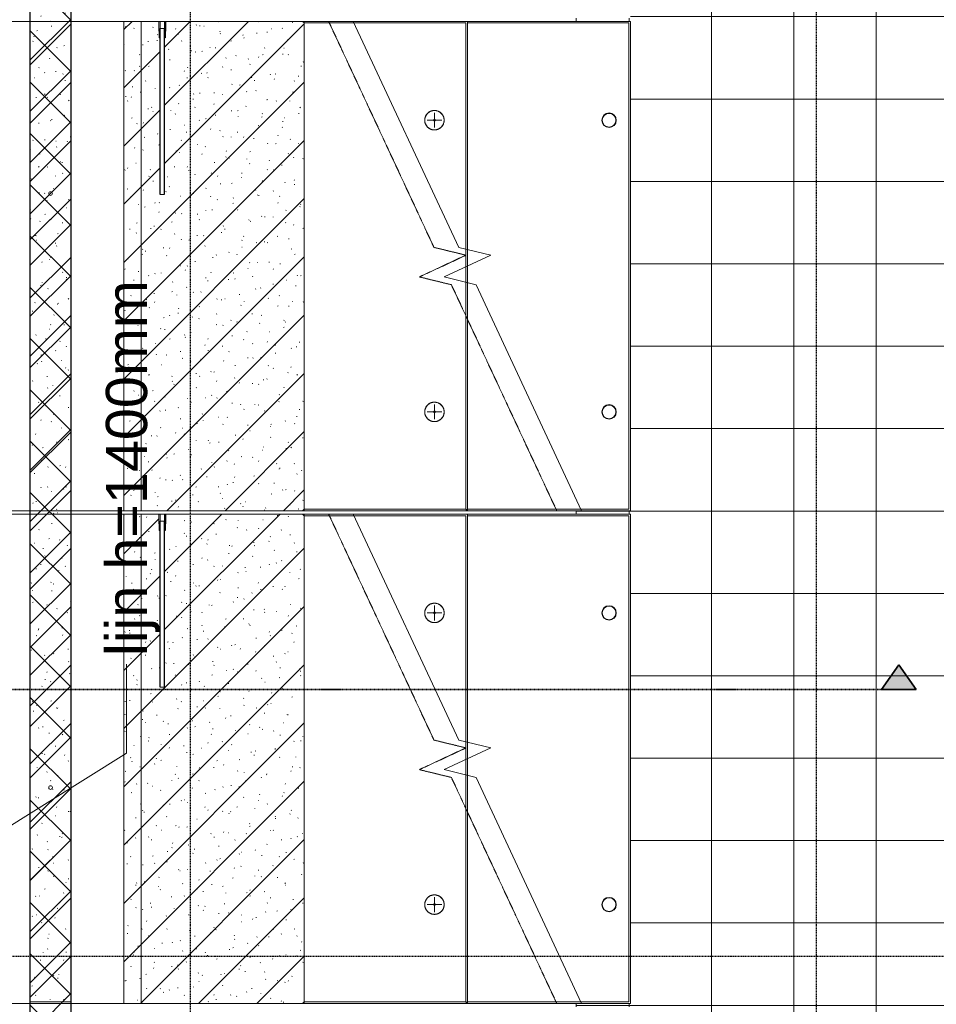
# Model space of a CAD drawing. Header units: millimetres. Extents: x -80560 to 110805, y -11020 to 52719.
# Tile 132 of 152: x 98657 to 104221, y 22310 to 28285. Entities that reach past the tile are written whole.
import ezdxf

# ---------------------------------------------------------------- set-up
doc = ezdxf.new("R2010")
doc.units = ezdxf.units.MM
for name, pattern in [('CENTER2', [20, 8, -4, 4, -4]), ('DASHDOT2', [8, 4, -2, 0, -2]), ('HIDDEN2', [4.5, 3, -1.5])]:
    doc.linetypes.add(name, pattern=pattern)
for name, color, linetype, lineweight in [('A-FLOR', 192, 'Continuous', 18), ('A-FLOR-PATT', 8, 'Continuous', 18), ('A-GENM', 13, 'Continuous', 18), ('A-WALL', 113, 'Continuous', 35), ('A-WALL-PATT', 111, 'Continuous', 35), ('G-ANNO-SYMB', 111, 'Continuous', 9), ('G-ANNO-TEXT', 231, 'Continuous', 9), ('S-FSTN', 2, 'Continuous', 18), ('S-GRID', 1, 'Continuous', 9), ('S-STRS', 31, 'Continuous', 18), ('S-STRS-MBND', 31, 'HIDDEN2', 18)]:
    doc.layers.add(name, color=color, linetype=linetype, lineweight=lineweight)
doc.styles.add('Arial_8', font='arial.ttf', dxfattribs={"height": 250})
pattern_1 = [(45, (0, 0), (-176.7767, 176.7767), []), (17, (0, 0), (51.37877, 156.87645), [3.353, -159.647, 3.353, -88.647, -134]), (17, (0, 0), (51.37877, 156.87645), [-255, 3.353, -130.647]), (48, (0, 0), (-36.014, 160.26226), [3.353, -158.647, 3.353, -160.647, -132]), (48, (0, 0), (-36.014, 160.26226), [-326, 3.353, -128.647]), (71, (0, 0), (-94.825, 133.12483), [3.353, -156.647, 3.353, -87.247, -131]), (71, (0, 0), (-94.825, 133.12483), [-250.6, 3.353, -127.647])]

# ---------------------------------------------------------------- blocks, each defined once
blk = doc.blocks.new('Leonardo College_EHA_1489_R18_CF_situatie_2020_rvt-1-DO_00 begane grond')
at = {"layer": 'A-FLOR-PATT', "lineweight": 9}
h = blk.add_hatch(dxfattribs=at)
h.set_pattern_fill('FP_24', color=43, style=0, pattern_type=2)
h.set_pattern_definition([(90, (80856.4, 25803.17), (-500, 3e-14), []), (180, (80856.4, 25803.17), (-6e-14, -500), [])])
h.paths.add_polyline_path([(78899, 37450), (78899, 37460), (78652, 37460), (78652, 37450), (78887, 37450)], flags=0)
h.paths.add_polyline_path([(78899, 35650), (78652, 35650), (78652, 35640), (78899, 35640)], flags=0)
h.paths.add_polyline_path([(77510, 6923), (82770.3, 6923), (82770.3, 48100), (78587.7, 48361), (78587.7, 48216), (79016, 48216), (79016, 46000), (78899, 46000), (78899, 46010), (78875, 46010), (78875, 43290), (78899, 43290), (78899, 43300), (79016, 43300), (79016, 41500), (78899, 41500), (78899, 41510), (78875, 41510), (78875, 40590), (78887, 40590), (78887, 40600), (79004, 40600), (79004, 39700), (78887, 39700), (78887, 39710), (78875, 39710), (78875, 37890), (78899, 37890), (78899, 37900), (79016, 37900), (79016, 37450), (78899, 37450), (78899, 35650), (79016, 35650), (79016, 34624), (77470, 34624), (77470, 31285), (77139.7, 31285), (77140, 31265), (77470, 31265), (77470, 28295), (77139.7, 28295), (77139.7, 28275), (77470, 28275), (77470, 25305), (77139.7, 25305), (77139.7, 25285), (77470, 25285), (77470, 22315), (77139.7, 22315), (77139.7, 22295), (77470, 22295), (77470, 19325), (77139.7, 19325), (77139.7, 19305), (77470, 19305), (77470, 16335), (77139.7, 16335), (77139.7, 16315), (77470, 16315), (77470, 13345), (77139.7, 13345), (77140, 13325), (77470, 13325), (77470, 9991), (77582.5, 9991), (77587.3, 9661), (77510, 9661), (77510, 9439), (77199.8, 9439), (77200, 6923)], flags=0)
h.paths.add_polyline_path([(78899, 34741), (78899, 34751), (77139.7, 34751), (77140, 34741), (78887, 34741)], flags=0)
h.paths.add_polyline_path([(78675, 37890), (78675, 39710), (78652, 39710), (78652, 37890), (78658.8, 37890)], flags=0)
h.paths.add_polyline_path([(78675, 40590), (78675, 41510), (78652, 41510), (78652, 40590), (78658.8, 40590)], flags=0)
h.paths.add_polyline_path([(78652, 43290), (78675, 43290), (78675, 46010), (78652, 46010), (78652, 43415.3)], flags=0)
at = {"layer": 'A-FLOR', "color": 7}
for p, q in [((77139.7, 28295), (77139.7, 28275)), ((77139.7, 25305), (77139.7, 25285)), ((77139.7, 22315), (77139.7, 22295))]:
    blk.add_line(p, q, dxfattribs=at)
blk = doc.blocks.new('19112_SW_LeonardoCollege_R2020_rvt-1-DO_00 begane grond')
at = {"layer": 'A-WALL-PATT', "lineweight": 5}
h = blk.add_hatch(dxfattribs=at)
h.set_pattern_fill('FP_224', color=250, angle=45, style=0, pattern_type=2)
h.set_pattern_definition([(135, (74075, 22372.5), (-155.5635, -155.5635), []), (225, (74075, 22372.5), (155.5635, -155.5635), [])])
h.paths.add_polyline_path([(74075, 9970), (74075, 34775), (73825, 34775), (73825, 9970), (73960.09434, 9970)], flags=0)
at = {"layer": 'A-WALL', "color": 10, "lineweight": 25}
for p, q in [((73825, 34775), (73825, 9970)), ((74075, 9970), (74075, 34775))]:
    blk.add_line(p, q, dxfattribs=at)
blk = doc.blocks.new('MB 23_10 Hulsanker PSA - M 24 x 715 EV-3358531-DO_00 begane grond')
at = {"layer": 'S-FSTN'}
for start, end in [(360, 180), (180, 360)]:
    blk.add_arc((0, 0), 11.3, start, end, dxfattribs=at)
blk = doc.blocks.new('MB 23 Hijsvoorziening - T-slotanker 7_5 - 150 TV-2055221-DO_00 begane grond')
at = {"layer": 'S-FSTN', "color": 170, "lineweight": 5}
for p, q in [((-45, 0), (45, 0)), ((0, -45), (0, 45))]:
    blk.add_line(p, q, dxfattribs=at)
blk = doc.blocks.new('MB 23_10 Montagebol RB - RB-7_5_10_0-2340175-DO_00 begane grond')
at = {"layer": 'S-FSTN', "lineweight": 13}
for radius, start, end in [(59, 360, 180), (6, 0, 180), (59, 180, 360), (6, 180, 0)]:
    blk.add_arc((0, 0), radius, start, end, dxfattribs=at)
blk = doc.blocks.new('MB 23_10 Hulsanker PSA - M 30 x 1050 EV-V247-DO_00 begane grond')
at = {"layer": 'S-FSTN', "lineweight": 13}
for p, q in [((74606.8, 25285), (74606.8, 25242)), ((74607.5, 25285), (74619.1, 25285)), ((74609.6, 25285), (74619.7, 25285)), ((74621.6, 25284.3), (74615.4, 25284.3)), ((74619.1, 25285), (74647.8, 25285)), ((74619.7, 25285), (74646.7, 25285)), ((74641.7, 25284.3), (74621.6, 25284.3)), ((74647.2, 25285), (74645.9, 25285)), ((74648.8, 25242), (74648.8, 25285)), ((74606.8, 25242), (74608.3, 25208)), ((74613.6, 25242), (74613.6, 24235)), ((74641.9, 24235), (74641.9, 25242)), ((74647.2, 25208), (74648.8, 25242)), ((74608.3, 25208), (74608.3, 25185)), ((74647.2, 25185), (74647.2, 25208))]:
    blk.add_line(p, q, dxfattribs=at)
at = {"layer": 'S-FSTN'}
for p, q in [((74609.6, 25285), (74607.9, 25285)), ((74607.9, 25285), (74607.9, 25242)), ((74614.5, 25242), (74614.5, 25284.3)), ((74641.1, 25284.3), (74641.1, 25242)), ((74647.6, 25285), (74645.9, 25285)), ((74647.6, 25242), (74647.6, 25285)), ((74630.9, 25242), (74615.4, 25242)), ((74615.4, 25242), (74615.4, 24235)), ((74640.1, 25242), (74630.9, 25242)), ((74640.1, 24235), (74640.1, 25242)), ((74609.6, 25208), (74609.6, 25185)), ((74609.6, 25185), (74615.4, 25185)), ((74615.4, 25185), (74615.4, 25208)), ((74640.1, 25208), (74640.1, 25185)), ((74640.1, 25185), (74645.9, 25185)), ((74645.9, 25185), (74645.9, 25208)), ((74615.4, 24235), (74630.9, 24235)), ((74630.9, 24235), (74640.1, 24235))]:
    blk.add_line(p, q, dxfattribs=at)
at = {"layer": 'S-FSTN', "flags": 128}
for points in [[(74607.9, 25242), (74608.8, 25225), (74609.6, 25208)], [(74615.4, 25208), (74614.9, 25225), (74614.5, 25242)], [(74641.1, 25242), (74640.6, 25225), (74640.1, 25208)], [(74645.9, 25208), (74646.8, 25225), (74647.6, 25242)]]:
    blk.add_lwpolyline(points, dxfattribs=at)
at = {"layer": 'S-FSTN'}
for centre, start, end in [((74709.1, 25960.2), 261.6152, 262.0283), ((74546.4, 25960.2), 277.9717, 278.3848)]:
    blk.add_arc(centre, 682.5, start, end, dxfattribs=at)
blk = doc.blocks.new('MB 23 Gain Blik - ø83-3730667-DO_00 begane grond')
at = {"layer": 'A-GENM', "lineweight": 13}
for radius, start, end in [(44, 360, 180), (41.5, 0, 180), (44, 180, 360), (41.5, 180, 0)]:
    blk.add_arc((0, 0), radius, start, end, dxfattribs=at)
blk = doc.blocks.new('MB 23_10 Hulsanker PSA - M 30 x 1050 EV-V248-DO_00 begane grond')
at = {"layer": 'S-FSTN', "lineweight": 13}
for p, q in [((74606.8, 28275), (74606.8, 28232)), ((74607.5, 28275), (74619.1, 28275)), ((74609.6, 28275), (74619.7, 28275)), ((74621.6, 28274.3), (74615.4, 28274.3)), ((74619.1, 28275), (74647.8, 28275)), ((74619.7, 28275), (74646.7, 28275)), ((74641.7, 28274.3), (74621.6, 28274.3)), ((74647.2, 28275), (74645.9, 28275)), ((74648.8, 28232), (74648.8, 28275)), ((74606.8, 28232), (74608.3, 28198)), ((74613.6, 28232), (74613.6, 27225)), ((74641.9, 27225), (74641.9, 28232)), ((74647.2, 28198), (74648.8, 28232)), ((74608.3, 28198), (74608.3, 28175)), ((74647.2, 28175), (74647.2, 28198))]:
    blk.add_line(p, q, dxfattribs=at)
at = {"layer": 'S-FSTN'}
for p, q in [((74609.6, 28275), (74607.9, 28275)), ((74607.9, 28275), (74607.9, 28232)), ((74614.5, 28232), (74614.5, 28274.3)), ((74641.1, 28274.3), (74641.1, 28232)), ((74647.6, 28275), (74645.9, 28275)), ((74647.6, 28232), (74647.6, 28275)), ((74630.9, 28232), (74615.4, 28232)), ((74615.4, 28232), (74615.4, 27225)), ((74640.1, 28232), (74630.9, 28232)), ((74640.1, 27225), (74640.1, 28232)), ((74609.6, 28198), (74609.6, 28175)), ((74609.6, 28175), (74615.4, 28175)), ((74615.4, 28175), (74615.4, 28198)), ((74640.1, 28198), (74640.1, 28175)), ((74640.1, 28175), (74645.9, 28175)), ((74645.9, 28175), (74645.9, 28198)), ((74615.4, 27225), (74630.9, 27225)), ((74630.9, 27225), (74640.1, 27225))]:
    blk.add_line(p, q, dxfattribs=at)
at = {"layer": 'S-FSTN', "flags": 128}
for points in [[(74607.9, 28232), (74608.8, 28215), (74609.6, 28198)], [(74615.4, 28198), (74614.9, 28215), (74614.5, 28232)], [(74641.1, 28232), (74640.6, 28215), (74640.1, 28198)], [(74645.9, 28198), (74646.8, 28215), (74647.6, 28232)]]:
    blk.add_lwpolyline(points, dxfattribs=at)
at = {"layer": 'S-FSTN'}
for centre, start, end in [((74709.1, 28950.2), 261.6152, 262.0283), ((74546.4, 28950.2), 277.9717, 278.3848)]:
    blk.add_arc(centre, 682.5, start, end, dxfattribs=at)
blk = doc.blocks.new('95251-Leonardo College Leiden_rvt-1-DO_00 begane grond')
at = {"layer": 'A-GENM', "lineweight": 9}
h = blk.add_hatch(dxfattribs=at)
h.set_pattern_fill('FP_251', color=256, style=0, pattern_type=2)
h.set_pattern_definition(pattern_1)
h.paths.add_polyline_path([(75480, 25305), (75490, 25315), (75490, 28265), (75480, 28275), (74647.6, 28275), (74646.8, 28215.1), (74645.9, 28175), (74640.1, 28175), (74640.1, 27225), (74615.4, 27225), (74615.4, 28175), (74609.6, 28175), (74608.8, 28215.1), (74607.9, 28251.8), (74607.9, 28275), (74395, 28275), (74395, 25305), (75134.8, 25305)], flags=0)
h = blk.add_hatch(dxfattribs=at)
h.set_pattern_fill('FP_251', color=256, style=0, pattern_type=2)
h.set_pattern_definition(pattern_1)
h.paths.add_polyline_path([(75480, 22315), (75490, 22325), (75490, 25275), (75480, 25285), (74647.6, 25285), (74646.8, 25225.1), (74645.9, 25185), (74640.1, 25185), (74640.1, 24235), (74615.4, 24235), (74615.4, 25185), (74609.6, 25185), (74608.8, 25225.1), (74607.9, 25252.5), (74607.9, 25285), (74395, 25285), (74395, 22315), (75134.8, 22315)], flags=0)
at = {"layer": 'A-WALL-PATT', "lineweight": 9}
h = blk.add_hatch(dxfattribs=at)
h.set_pattern_fill('FP_251', color=55, style=0, pattern_type=2)
h.set_pattern_definition(pattern_1)
h.paths.add_polyline_path([(73960.1, 22325), (74075, 22325), (74075, 28530), (73825, 28530), (73825, 22325)], flags=0)
h.paths.add_polyline_path([(73955.7, 23615.2), (73944.4, 23615.2), (73938.7, 23625), (73944.4, 23634.8), (73955.7, 23634.8), (73961.3, 23625)], flags=0)
h.paths.add_polyline_path([(73944.4, 27220.2), (73938.7, 27230), (73944.4, 27239.8), (73955.7, 27239.8), (73961.3, 27230), (73955.7, 27220.2)], flags=0)
at = {"layer": 'A-GENM', "color": 170, "lineweight": 5}
for p, q in [((74607.9, 28275), (74395, 28275)), ((74395, 28275), (74395, 25305)), ((74607.9, 28232), (74607.9, 28275)), ((75480, 28275), (74647.6, 28275)), ((74647.6, 28275), (74647.6, 28232)), ((75490, 28265), (75480, 28275)), ((75490, 25315), (75490, 28265)), ((74608.8, 28215.1), (74607.9, 28232)), ((74609.6, 28198.1), (74608.8, 28215)), ((74609.6, 28175), (74609.6, 28198.1)), ((74615.4, 28175), (74609.6, 28175)), ((74615.4, 27225), (74615.4, 28175)), ((74645.9, 28175), (74640.1, 28175)), ((74640.1, 28175), (74640.1, 27225)), ((74645.9, 28198.1), (74645.9, 28175)), ((74630.9, 27225), (74615.4, 27225)), ((74640.1, 27225), (74630.9, 27225)), ((74395, 25305), (75480, 25305)), ((74607.9, 25285), (74395, 25285)), ((74395, 25285), (74395, 22315)), ((74607.9, 25242), (74607.9, 25285)), ((75480, 25285), (74647.6, 25285)), ((74647.6, 25285), (74647.6, 25242)), ((75480, 25305), (75490, 25315)), ((75490, 25275), (75480, 25285)), ((75490, 22325), (75490, 25275)), ((74608.8, 25225.1), (74607.9, 25242)), ((74609.6, 25208.1), (74608.8, 25225)), ((74609.6, 25185), (74609.6, 25208.1)), ((74615.4, 25185), (74609.6, 25185)), ((74615.4, 24235), (74615.4, 25185)), ((74645.9, 25185), (74640.1, 25185)), ((74640.1, 25185), (74640.1, 24235)), ((74645.9, 25208.1), (74645.9, 25185)), ((74630.9, 24235), (74615.4, 24235)), ((74640.1, 24235), (74630.9, 24235)), ((74395, 22315), (75480, 22315)), ((75480, 22315), (75490, 22325))]:
    blk.add_line(p, q, dxfattribs=at)
at = {"layer": 'A-GENM', "color": 130, "lineweight": 9}
for p, q in [((74608.4, 28275), (74619.1, 28275)), ((74619.1, 28275), (74646.7, 28275)), ((75480, 28275), (75787.5, 28275)), ((76470, 28265), (75490, 28265)), ((76470, 25315), (76470, 28265)), ((77460, 28265), (76480, 28265)), ((77460, 25315), (77460, 28265)), ((76480, 26890.4), (76480, 26790)), ((76480, 26689.6), (76480, 25315)), ((74608.4, 25285), (74619.1, 25285)), ((74619.1, 25285), (74646.7, 25285)), ((76470, 25305), (75480, 25305)), ((75480, 25285), (75787.5, 25285)), ((75490, 25315), (76470, 25315)), ((76470, 25275), (75490, 25275)), ((76470, 25315), (76475, 25310)), ((76470, 25305), (76475, 25310)), ((77172.5, 25305), (76470, 25305)), ((76470, 22325), (76470, 25275)), ((76475, 25310), (76480, 25315)), ((76480, 25315), (77460, 25315)), ((77460, 25275), (76480, 25275)), ((77460, 22325), (77460, 25275)), ((76480, 23900.4), (76480, 23800)), ((76480, 23699.6), (76480, 22325)), ((76470, 22315), (75480, 22315)), ((75490, 22325), (76470, 22325)), ((76470, 22325), (76475, 22320)), ((76470, 22315), (76475, 22320)), ((77172.5, 22315), (76470, 22315)), ((76475, 22320), (76480, 22325)), ((76480, 22325), (77460, 22325))]:
    blk.add_line(p, q, dxfattribs=at)
at = {"layer": 'A-GENM', "color": 170, "lineweight": 5, "flags": 128}
for points in [[(74647.6, 28232), (74646.8, 28215.1), (74645.9, 28198.1)], [(74647.6, 25242), (74646.8, 25225.1), (74645.9, 25208.1)]]:
    blk.add_lwpolyline(points, dxfattribs=at)
at = {"layer": 'A-GENM', "color": 130, "lineweight": 9, "flags": 128}
for points in [[(76280, 27734), (76277.6, 27734), (76275.3, 27733.8), (76272.9, 27733.6), (76270.6, 27733.2), (76268.3, 27732.8), (76266, 27732.3), (76263.7, 27731.7), (76261.4, 27731), (76259.2, 27730.2), (76257, 27729.3), (76254.9, 27728.4), (76252.8, 27727.3), (76250.7, 27726.2), (76248.7, 27725), (76246.7, 27723.7), (76244.8, 27722.3), (76242.9, 27720.9), (76241.1, 27719.4), (76239.4, 27717.8), (76237.7, 27716.1), (76236.1, 27714.4), (76234.5, 27712.6), (76233.1, 27710.7), (76231.7, 27708.8), (76230.4, 27706.9), (76229.1, 27704.9), (76228, 27702.8), (76226.9, 27700.7), (76225.9, 27698.6), (76225, 27696.4), (76224.2, 27694.2), (76223.5, 27691.9), (76222.8, 27689.6), (76222.3, 27687.3), (76221.9, 27685), (76221.5, 27682.7), (76221.2, 27680.3), (76221.1, 27678), (76221, 27675.6), (76221, 27673.3), (76221.1, 27670.9), (76221.4, 27668.6), (76221.7, 27666.2), (76222.1, 27663.9), (76222.5, 27661.6), (76223.1, 27659.3), (76223.8, 27657), (76224.6, 27654.8), (76225.4, 27652.6), (76226.4, 27650.4), (76227.4, 27648.3), (76228.5, 27646.2), (76229.7, 27644.2), (76230.9, 27642.2), (76232.3, 27640.3), (76233.7, 27638.4), (76235.2, 27636.6), (76236.8, 27634.8), (76238.4, 27633.1), (76240.1, 27631.5), (76241.9, 27629.9), (76243.8, 27628.4), (76245.6, 27627), (76247.6, 27625.7), (76249.6, 27624.4), (76251.6, 27623.3), (76253.7, 27622.2), (76255.9, 27621.2), (76258, 27620.2), (76260.2, 27619.4), (76262.5, 27618.7), (76264.7, 27618), (76267, 27617.4), (76269.3, 27617), (76271.7, 27616.6), (76274, 27616.3), (76276.4, 27616.1), (76278.7, 27616), (76280, 27616)], [(76280, 27616), (76282.4, 27616), (76284.7, 27616.2), (76287.1, 27616.4), (76289.4, 27616.8), (76291.7, 27617.2), (76294, 27617.7), (76296.3, 27618.3), (76298.6, 27619), (76300.8, 27619.8), (76303, 27620.7), (76305.1, 27621.6), (76307.2, 27622.7), (76309.3, 27623.8), (76311.3, 27625), (76313.3, 27626.3), (76315.2, 27627.7), (76317.1, 27629.1), (76318.9, 27630.6), (76320.6, 27632.2), (76322.3, 27633.9), (76323.9, 27635.6), (76325.5, 27637.4), (76326.9, 27639.3), (76328.3, 27641.2), (76329.6, 27643.1), (76330.9, 27645.1), (76332, 27647.2), (76333.1, 27649.3), (76334.1, 27651.4), (76335, 27653.6), (76335.8, 27655.8), (76336.5, 27658.1), (76337.2, 27660.4), (76337.7, 27662.7), (76338.1, 27665), (76338.5, 27667.3), (76338.8, 27669.7), (76338.9, 27672), (76339, 27674.4), (76339, 27676.7), (76338.9, 27679.1), (76338.6, 27681.4), (76338.3, 27683.8), (76337.9, 27686.1), (76337.5, 27688.4), (76336.9, 27690.7), (76336.2, 27693), (76335.4, 27695.2), (76334.6, 27697.4), (76333.6, 27699.6), (76332.6, 27701.7), (76331.5, 27703.8), (76330.3, 27705.8), (76329.1, 27707.8), (76327.7, 27709.7), (76326.3, 27711.6), (76324.8, 27713.4), (76323.2, 27715.2), (76321.6, 27716.9), (76319.9, 27718.5), (76318.1, 27720.1), (76316.2, 27721.6), (76314.4, 27723), (76312.4, 27724.3), (76310.4, 27725.6), (76308.4, 27726.7), (76306.3, 27727.8), (76304.1, 27728.8), (76302, 27729.8), (76299.8, 27730.6), (76297.5, 27731.3), (76295.3, 27732), (76293, 27732.6), (76290.7, 27733), (76288.3, 27733.4), (76286, 27733.7), (76283.6, 27733.9), (76281.3, 27734), (76280, 27734)], [(76280, 25964), (76277.6, 25964), (76275.3, 25963.8), (76272.9, 25963.6), (76270.6, 25963.2), (76268.3, 25962.8), (76266, 25962.3), (76263.7, 25961.7), (76261.4, 25961), (76259.2, 25960.2), (76257, 25959.3), (76254.9, 25958.4), (76252.8, 25957.3), (76250.7, 25956.2), (76248.7, 25955), (76246.7, 25953.7), (76244.8, 25952.3), (76242.9, 25950.9), (76241.1, 25949.4), (76239.4, 25947.8), (76237.7, 25946.1), (76236.1, 25944.4), (76234.5, 25942.6), (76233.1, 25940.7), (76231.7, 25938.8), (76230.4, 25936.9), (76229.1, 25934.9), (76228, 25932.8), (76226.9, 25930.7), (76225.9, 25928.6), (76225, 25926.4), (76224.2, 25924.2), (76223.5, 25921.9), (76222.8, 25919.6), (76222.3, 25917.3), (76221.9, 25915), (76221.5, 25912.7), (76221.2, 25910.3), (76221.1, 25908), (76221, 25905.6), (76221, 25903.3), (76221.1, 25900.9), (76221.4, 25898.6), (76221.7, 25896.2), (76222.1, 25893.9), (76222.5, 25891.6), (76223.1, 25889.3), (76223.8, 25887), (76224.6, 25884.8), (76225.4, 25882.6), (76226.4, 25880.4), (76227.4, 25878.3), (76228.5, 25876.2), (76229.7, 25874.2), (76230.9, 25872.2), (76232.3, 25870.3), (76233.7, 25868.4), (76235.2, 25866.6), (76236.8, 25864.8), (76238.4, 25863.1), (76240.1, 25861.5), (76241.9, 25859.9), (76243.8, 25858.4), (76245.6, 25857), (76247.6, 25855.7), (76249.6, 25854.4), (76251.6, 25853.3), (76253.7, 25852.2), (76255.9, 25851.2), (76258, 25850.2), (76260.2, 25849.4), (76262.5, 25848.7), (76264.7, 25848), (76267, 25847.4), (76269.3, 25847), (76271.7, 25846.6), (76274, 25846.3), (76276.4, 25846.1), (76278.7, 25846), (76280, 25846)], [(76280, 25846), (76282.4, 25846), (76284.7, 25846.2), (76287.1, 25846.4), (76289.4, 25846.8), (76291.7, 25847.2), (76294, 25847.7), (76296.3, 25848.3), (76298.6, 25849), (76300.8, 25849.8), (76303, 25850.7), (76305.1, 25851.6), (76307.2, 25852.7), (76309.3, 25853.8), (76311.3, 25855), (76313.3, 25856.3), (76315.2, 25857.7), (76317.1, 25859.1), (76318.9, 25860.6), (76320.6, 25862.2), (76322.3, 25863.9), (76323.9, 25865.6), (76325.5, 25867.4), (76326.9, 25869.3), (76328.3, 25871.2), (76329.6, 25873.1), (76330.9, 25875.1), (76332, 25877.2), (76333.1, 25879.3), (76334.1, 25881.4), (76335, 25883.6), (76335.8, 25885.8), (76336.5, 25888.1), (76337.2, 25890.4), (76337.7, 25892.7), (76338.1, 25895), (76338.5, 25897.3), (76338.8, 25899.7), (76338.9, 25902), (76339, 25904.4), (76339, 25906.7), (76338.9, 25909.1), (76338.6, 25911.4), (76338.3, 25913.8), (76337.9, 25916.1), (76337.5, 25918.4), (76336.9, 25920.7), (76336.2, 25923), (76335.4, 25925.2), (76334.6, 25927.4), (76333.6, 25929.6), (76332.6, 25931.7), (76331.5, 25933.8), (76330.3, 25935.8), (76329.1, 25937.8), (76327.7, 25939.7), (76326.3, 25941.6), (76324.8, 25943.4), (76323.2, 25945.2), (76321.6, 25946.9), (76319.9, 25948.5), (76318.1, 25950.1), (76316.2, 25951.6), (76314.4, 25953), (76312.4, 25954.3), (76310.4, 25955.6), (76308.4, 25956.7), (76306.3, 25957.8), (76304.1, 25958.8), (76302, 25959.8), (76299.8, 25960.6), (76297.5, 25961.3), (76295.3, 25962), (76293, 25962.6), (76290.7, 25963), (76288.3, 25963.4), (76286, 25963.7), (76283.6, 25963.9), (76281.3, 25964), (76280, 25964)], [(76280, 24744), (76277.6, 24744), (76275.3, 24743.8), (76272.9, 24743.6), (76270.6, 24743.2), (76268.3, 24742.8), (76266, 24742.3), (76263.7, 24741.7), (76261.4, 24741), (76259.2, 24740.2), (76257, 24739.3), (76254.9, 24738.4), (76252.8, 24737.3), (76250.7, 24736.2), (76248.7, 24735), (76246.7, 24733.7), (76244.8, 24732.3), (76242.9, 24730.9), (76241.1, 24729.4), (76239.4, 24727.8), (76237.7, 24726.1), (76236.1, 24724.4), (76234.5, 24722.6), (76233.1, 24720.7), (76231.7, 24718.8), (76230.4, 24716.9), (76229.1, 24714.9), (76228, 24712.8), (76226.9, 24710.7), (76225.9, 24708.6), (76225, 24706.4), (76224.2, 24704.2), (76223.5, 24701.9), (76222.8, 24699.6), (76222.3, 24697.3), (76221.9, 24695), (76221.5, 24692.7), (76221.2, 24690.3), (76221.1, 24688), (76221, 24685.6), (76221, 24683.3), (76221.1, 24680.9), (76221.4, 24678.6), (76221.7, 24676.2), (76222.1, 24673.9), (76222.5, 24671.6), (76223.1, 24669.3), (76223.8, 24667), (76224.6, 24664.8), (76225.4, 24662.6), (76226.4, 24660.4), (76227.4, 24658.3), (76228.5, 24656.2), (76229.7, 24654.2), (76230.9, 24652.2), (76232.3, 24650.3), (76233.7, 24648.4), (76235.2, 24646.6), (76236.8, 24644.8), (76238.4, 24643.1), (76240.1, 24641.5), (76241.9, 24639.9), (76243.8, 24638.4), (76245.6, 24637), (76247.6, 24635.7), (76249.6, 24634.4), (76251.6, 24633.3), (76253.7, 24632.2), (76255.9, 24631.2), (76258, 24630.2), (76260.2, 24629.4), (76262.5, 24628.7), (76264.7, 24628), (76267, 24627.4), (76269.3, 24627), (76271.7, 24626.6), (76274, 24626.3), (76276.4, 24626.1), (76278.7, 24626), (76280, 24626)], [(76280, 24626), (76282.4, 24626), (76284.7, 24626.2), (76287.1, 24626.4), (76289.4, 24626.8), (76291.7, 24627.2), (76294, 24627.7), (76296.3, 24628.3), (76298.6, 24629), (76300.8, 24629.8), (76303, 24630.7), (76305.1, 24631.6), (76307.2, 24632.7), (76309.3, 24633.8), (76311.3, 24635), (76313.3, 24636.3), (76315.2, 24637.7), (76317.1, 24639.1), (76318.9, 24640.6), (76320.6, 24642.2), (76322.3, 24643.9), (76323.9, 24645.6), (76325.5, 24647.4), (76326.9, 24649.3), (76328.3, 24651.2), (76329.6, 24653.1), (76330.9, 24655.1), (76332, 24657.2), (76333.1, 24659.3), (76334.1, 24661.4), (76335, 24663.6), (76335.8, 24665.8), (76336.5, 24668.1), (76337.2, 24670.4), (76337.7, 24672.7), (76338.1, 24675), (76338.5, 24677.3), (76338.8, 24679.7), (76338.9, 24682), (76339, 24684.4), (76339, 24686.7), (76338.9, 24689.1), (76338.6, 24691.4), (76338.3, 24693.8), (76337.9, 24696.1), (76337.5, 24698.4), (76336.9, 24700.7), (76336.2, 24703), (76335.4, 24705.2), (76334.6, 24707.4), (76333.6, 24709.6), (76332.6, 24711.7), (76331.5, 24713.8), (76330.3, 24715.8), (76329.1, 24717.8), (76327.7, 24719.7), (76326.3, 24721.6), (76324.8, 24723.4), (76323.2, 24725.2), (76321.6, 24726.9), (76319.9, 24728.5), (76318.1, 24730.1), (76316.2, 24731.6), (76314.4, 24733), (76312.4, 24734.3), (76310.4, 24735.6), (76308.4, 24736.7), (76306.3, 24737.8), (76304.1, 24738.8), (76302, 24739.8), (76299.8, 24740.6), (76297.5, 24741.3), (76295.3, 24742), (76293, 24742.6), (76290.7, 24743), (76288.3, 24743.4), (76286, 24743.7), (76283.6, 24743.9), (76281.3, 24744), (76280, 24744)], [(76280, 22974), (76277.6, 22974), (76275.3, 22973.8), (76272.9, 22973.6), (76270.6, 22973.2), (76268.3, 22972.8), (76266, 22972.3), (76263.7, 22971.7), (76261.4, 22971), (76259.2, 22970.2), (76257, 22969.3), (76254.9, 22968.4), (76252.8, 22967.3), (76250.7, 22966.2), (76248.7, 22965), (76246.7, 22963.7), (76244.8, 22962.3), (76242.9, 22960.9), (76241.1, 22959.4), (76239.4, 22957.8), (76237.7, 22956.1), (76236.1, 22954.4), (76234.5, 22952.6), (76233.1, 22950.7), (76231.7, 22948.8), (76230.4, 22946.9), (76229.1, 22944.9), (76228, 22942.8), (76226.9, 22940.7), (76225.9, 22938.6), (76225, 22936.4), (76224.2, 22934.2), (76223.5, 22931.9), (76222.8, 22929.6), (76222.3, 22927.3), (76221.9, 22925), (76221.5, 22922.7), (76221.2, 22920.3), (76221.1, 22918), (76221, 22915.6), (76221, 22913.3), (76221.1, 22910.9), (76221.4, 22908.6), (76221.7, 22906.2), (76222.1, 22903.9), (76222.5, 22901.6), (76223.1, 22899.3), (76223.8, 22897), (76224.6, 22894.8), (76225.4, 22892.6), (76226.4, 22890.4), (76227.4, 22888.3), (76228.5, 22886.2), (76229.7, 22884.2), (76230.9, 22882.2), (76232.3, 22880.3), (76233.7, 22878.4), (76235.2, 22876.6), (76236.8, 22874.8), (76238.4, 22873.1), (76240.1, 22871.5), (76241.9, 22869.9), (76243.8, 22868.4), (76245.6, 22867), (76247.6, 22865.7), (76249.6, 22864.4), (76251.6, 22863.3), (76253.7, 22862.2), (76255.9, 22861.2), (76258, 22860.2), (76260.2, 22859.4), (76262.5, 22858.7), (76264.7, 22858), (76267, 22857.4), (76269.3, 22857), (76271.7, 22856.6), (76274, 22856.3), (76276.4, 22856.1), (76278.7, 22856), (76280, 22856)], [(76280, 22856), (76282.4, 22856), (76284.7, 22856.2), (76287.1, 22856.4), (76289.4, 22856.8), (76291.7, 22857.2), (76294, 22857.7), (76296.3, 22858.3), (76298.6, 22859), (76300.8, 22859.8), (76303, 22860.7), (76305.1, 22861.6), (76307.2, 22862.7), (76309.3, 22863.8), (76311.3, 22865), (76313.3, 22866.3), (76315.2, 22867.7), (76317.1, 22869.1), (76318.9, 22870.6), (76320.6, 22872.2), (76322.3, 22873.9), (76323.9, 22875.6), (76325.5, 22877.4), (76326.9, 22879.3), (76328.3, 22881.2), (76329.6, 22883.1), (76330.9, 22885.1), (76332, 22887.2), (76333.1, 22889.3), (76334.1, 22891.4), (76335, 22893.6), (76335.8, 22895.8), (76336.5, 22898.1), (76337.2, 22900.4), (76337.7, 22902.7), (76338.1, 22905), (76338.5, 22907.3), (76338.8, 22909.7), (76338.9, 22912), (76339, 22914.4), (76339, 22916.7), (76338.9, 22919.1), (76338.6, 22921.4), (76338.3, 22923.8), (76337.9, 22926.1), (76337.5, 22928.4), (76336.9, 22930.7), (76336.2, 22933), (76335.4, 22935.2), (76334.6, 22937.4), (76333.6, 22939.6), (76332.6, 22941.7), (76331.5, 22943.8), (76330.3, 22945.8), (76329.1, 22947.8), (76327.7, 22949.7), (76326.3, 22951.6), (76324.8, 22953.4), (76323.2, 22955.2), (76321.6, 22956.9), (76319.9, 22958.5), (76318.1, 22960.1), (76316.2, 22961.6), (76314.4, 22963), (76312.4, 22964.3), (76310.4, 22965.6), (76308.4, 22966.7), (76306.3, 22967.8), (76304.1, 22968.8), (76302, 22969.8), (76299.8, 22970.6), (76297.5, 22971.3), (76295.3, 22972), (76293, 22972.6), (76290.7, 22973), (76288.3, 22973.4), (76286, 22973.7), (76283.6, 22973.9), (76281.3, 22974), (76280, 22974)]]:
    blk.add_lwpolyline(points, dxfattribs=at)
at = {"layer": 'A-GENM', "color": 130, "lineweight": 9}
for centre, radius, start, end in [((76280, 27675), 59, 90, 270), ((76280, 27675), 59, 270, 90), ((77340, 27675), 44, 90, 270), ((77340, 27675), 44, 270, 90), ((76280, 25905), 59, 90, 270), ((76280, 25905), 59, 270, 90), ((77340, 25905), 44, 90, 270), ((77340, 25905), 44, 270, 90), ((76280, 24685), 59, 90, 270), ((76280, 24685), 59, 270, 90), ((77340, 24685), 44, 90, 270), ((77340, 24685), 44, 270, 90), ((76280, 22915), 59, 90, 270), ((76280, 22915), 59, 270, 90), ((77340, 22915), 44, 90, 270), ((77340, 22915), 44, 270, 90)]:
    blk.add_arc(centre, radius, start, end, dxfattribs=at)
at = {"layer": 'A-WALL', "color": 170, "lineweight": 5}
for p, q in [((73825, 28530), (73825, 22325)), ((74075, 22325), (74075, 28530)), ((73825, 22325), (74075, 22325))]:
    blk.add_line(p, q, dxfattribs=at)
for centre, start, end in [((73950, 27230), 0, 180), ((73950, 27230), 180, 0), ((73950, 23625), 0, 180), ((73950, 23625), 180, 0)]:
    blk.add_arc(centre, 11.3, start, end, dxfattribs=at)
at = {"color": 130, "lineweight": 9}
for name, p in [('MB 23_10 Hulsanker PSA - M 30 x 1050 EV-V248-DO_00 begane grond', (0, 0)), ('MB 23_10 Hulsanker PSA - M 24 x 715 EV-3358531-DO_00 begane grond', (73950, 27230)), ('MB 23_10 Hulsanker PSA - M 30 x 1050 EV-V247-DO_00 begane grond', (0, 0))]:
    blk.add_blockref(name, p, dxfattribs=at)
at = {"color": 130, "lineweight": 9, "rotation": 269.9999999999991}
for name, p in [('MB 23_10 Montagebol RB - RB-7_5_10_0-2340175-DO_00 begane grond', (76280, 27675)), ('MB 23 Hijsvoorziening - T-slotanker 7_5 - 150 TV-2055221-DO_00 begane grond', (76280, 27675)), ('MB 23 Gain Blik - ø83-3730667-DO_00 begane grond', (77340, 27675)), ('MB 23_10 Montagebol RB - RB-7_5_10_0-2340175-DO_00 begane grond', (76280, 25905)), ('MB 23 Hijsvoorziening - T-slotanker 7_5 - 150 TV-2055221-DO_00 begane grond', (76280, 25905)), ('MB 23 Gain Blik - ø83-3730667-DO_00 begane grond', (77340, 25905)), ('MB 23_10 Montagebol RB - RB-7_5_10_0-2340175-DO_00 begane grond', (76280, 24685)), ('MB 23 Hijsvoorziening - T-slotanker 7_5 - 150 TV-2055221-DO_00 begane grond', (76280, 24685)), ('MB 23 Gain Blik - ø83-3730667-DO_00 begane grond', (77340, 24685)), ('MB 23_10 Montagebol RB - RB-7_5_10_0-2340175-DO_00 begane grond', (76280, 22915)), ('MB 23 Hijsvoorziening - T-slotanker 7_5 - 150 TV-2055221-DO_00 begane grond', (76280, 22915)), ('MB 23 Gain Blik - ø83-3730667-DO_00 begane grond', (77340, 22915))]:
    blk.add_blockref(name, p, dxfattribs=at)
blk = doc.blocks.new('Section - 00_n3o_sectionmark_detailaanduiding-325618-DO_00 begane grond')
at = {"layer": 'G-ANNO-SYMB'}
blk.add_hatch(color=256, dxfattribs=at).paths.add_polyline_path([(0, 0), (1.05, 1.5), (2.101, 0)], flags=0)
at = {"layer": 'G-ANNO-SYMB', "linetype": 'DASHDOT2', "lineweight": 35}
for p, q in [((1.05, 1.5), (0, 0)), ((2.101, 0), (1.05, 1.5)), ((0, 0), (2.101, 0))]:
    blk.add_line(p, q, dxfattribs=at)

msp = doc.modelspace()

# ---------------------------------------------------------------- linework, layer by layer
at = {"layer": 'G-ANNO-SYMB', "linetype": 'DASHDOT2', "lineweight": 35}
msp.add_line((38786.5, 24220.1), (104099.5, 24220.1), dxfattribs=at)
at = {"layer": 'G-ANNO-TEXT', "color": 50}
for p, q in [((99305.5, 23833.9), (99305.5, 24373.1)), ((98319.8, 23217.1), (99305.5, 23833.9))]:
    msp.add_line(p, q, dxfattribs=at)
at = {"layer": 'S-GRID', "linetype": 'CENTER2', "lineweight": 25}
for p, q in [((99694.8, 4383.3), (99694.8, 52119.1)), ((103494.8, 4383.3), (103494.8, 52119.1)), ((110204.9, 22600), (29945.3, 22600))]:
    msp.add_line(p, q, dxfattribs=at)
at = {"layer": 'S-STRS'}
for p, q in [((101374.8, 28275), (100682.4, 28275)), ((102364.8, 28275), (101374.8, 28275)), ((101374.8, 26890.4), (101374.8, 28275)), ((102364.8, 25305), (102364.8, 28275)), ((101374.8, 26689.6), (101374.8, 26790)), ((101374.8, 25285), (100682.4, 25285)), ((102364.8, 25285), (101374.8, 25285)), ((101374.8, 23900.4), (101374.8, 25285)), ((102364.8, 25305), (102067.3, 25305)), ((102364.8, 22315), (102364.8, 25285)), ((101374.8, 23699.6), (101374.8, 23800)), ((102364.8, 22315), (102067.3, 22315))]:
    msp.add_line(p, q, dxfattribs=at)
at = {"layer": 'S-STRS-MBND'}
for p, q in [((100532.4, 28275), (94444.8, 28275)), ((99394.8, 25305), (99394.8, 28275)), ((100384.8, 25305), (100384.8, 28275)), ((100532.4, 28275), (101172, 26903.3)), ((101172, 26903.3), (101366.4, 26856)), ((101366.4, 26856), (101083.2, 26724)), ((101083.2, 26724), (101277.6, 26676.7)), ((101277.6, 26676.7), (101917.3, 25305)), ((101374.8, 25305), (101374.8, 26468.3)), ((101917.3, 25305), (94444.8, 25305)), ((100532.4, 25285), (94444.8, 25285)), ((99394.8, 22315), (99394.8, 25285)), ((100384.8, 22315), (100384.8, 25285)), ((100532.4, 25285), (101172, 23913.3)), ((101172, 23913.3), (101366.4, 23866)), ((101366.4, 23866), (101083.2, 23734)), ((101083.2, 23734), (101277.6, 23686.7)), ((101277.6, 23686.7), (101917.3, 22315)), ((101374.8, 22315), (101374.8, 23478.3)), ((101917.3, 22315), (94444.8, 22315))]:
    msp.add_line(p, q, dxfattribs=at)
at = {"layer": 'S-STRS-MBND', "linetype": 'Continuous'}
for p, q in [((100682.4, 28275), (101322, 26903.3)), ((101322, 26903.3), (101516.4, 26856)), ((101516.4, 26856), (101233.2, 26724)), ((101233.2, 26724), (101427.6, 26676.7)), ((101427.6, 26676.7), (102067.3, 25305)), ((100682.4, 25285), (101322, 23913.3)), ((101322, 23913.3), (101516.4, 23866)), ((101516.4, 23866), (101233.2, 23734)), ((101233.2, 23734), (101427.6, 23686.7)), ((101427.6, 23686.7), (102067.3, 22315))]:
    msp.add_line(p, q, dxfattribs=at)

# ---------------------------------------------------------------- block references
at = {"color": 250, "lineweight": 5}
for name in ['Leonardo College_EHA_1489_R18_CF_situatie_2020_rvt-1-DO_00 begane grond', '19112_SW_LeonardoCollege_R2020_rvt-1-DO_00 begane grond', '95251-Leonardo College Leiden_rvt-1-DO_00 begane grond']:
    msp.add_blockref(name, (24894.8, 0), dxfattribs=at)
at = {"layer": 'G-ANNO-SYMB', "linetype": 'DASHDOT2', "lineweight": 35, "extrusion": (0, 0, -1), "xscale": 99.99999999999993, "yscale": 99.99999999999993, "zscale": 99.99999999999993}
msp.add_blockref('Section - 00_n3o_sectionmark_detailaanduiding-325618-DO_00 begane grond', (-104099.5, 24220.1), dxfattribs=at)

# ---------------------------------------------------------------- texts
at = {"layer": 'G-ANNO-TEXT', "color": 7, "insert": (99180.5, 24423.1), "char_height": 250, "width": 2749.788, "attachment_point": 1, "rotation": 90, "style": 'Arial_8'}
msp.add_mtext('lijn h=1400mm', dxfattribs=at)

doc.saveas('drawing.dxf')
